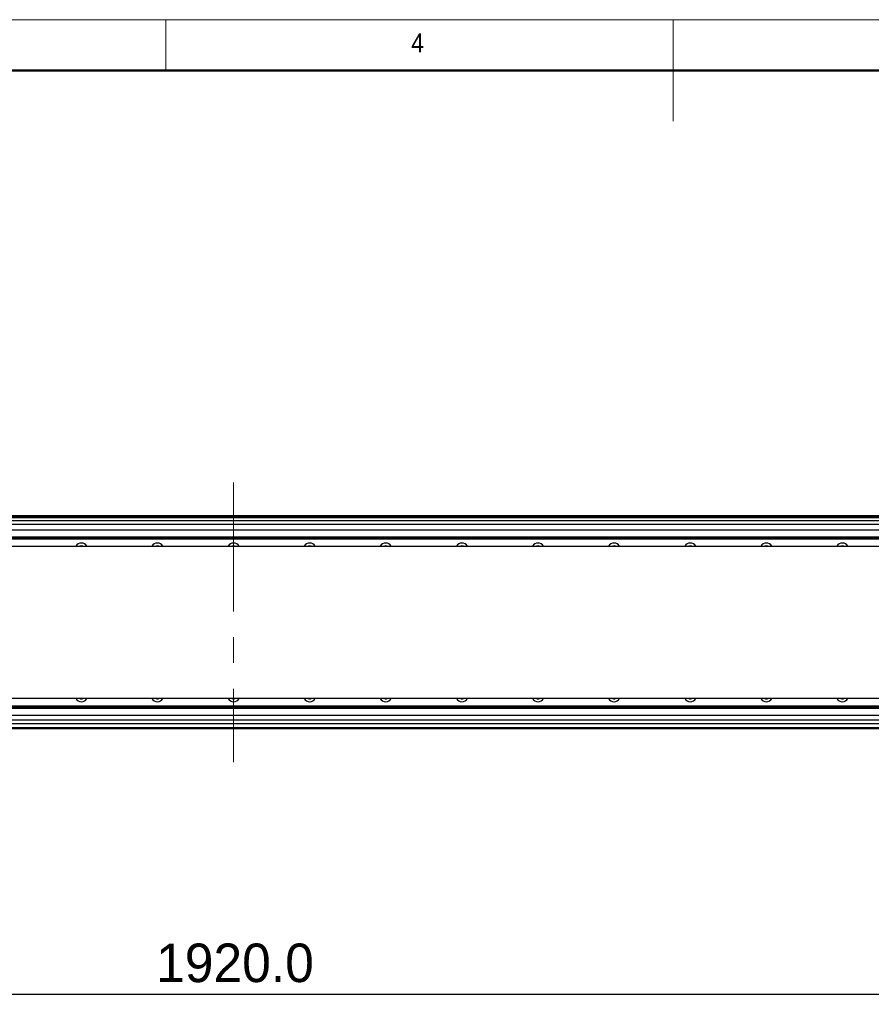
# Model space of a CAD drawing. Header units: millimetres. Extents: x 40 to 3320, y 40 to 2336.
# Tile 9 of 13: x 1165 to 1836, y 1560 to 2336. Entities that reach past the tile are written whole.
import ezdxf

# ---------------------------------------------------------------- set-up
doc = ezdxf.new("R2010")
doc.units = ezdxf.units.MM
doc.header["$LTSCALE"] = 8
doc.linetypes.add('CENTERX2', pattern=[20.32, 12.7, -2.54, 2.54, -2.54])
doc.layers.add('DIMNS', color=7, linetype='Continuous')
doc.styles.add('SLDTEXTSTYLE0', font='Gothic.ttf', dxfattribs={"width": 0.913})
doc.styles.add('SLDTEXTSTYLE7', font='txt')
doc.dimstyles.new('SLDDIMSTYLE0', dxfattribs={"dimtxt": 30.4, "dimasz": 16, "dimexe": 0, "dimexo": 0.0625, "dimgap": 7.6, "dimtad": 2, "dimdec": 1, "dimrnd": 1e-09, "dimzin": 4, "dimdsep": 46, "dimtxsty": 'SLDTEXTSTYLE7', "dimsah": 1, "dimcen": 0.09, "dimadec": 0, "dimazin": 1, "dimtfac": 1, "dimtdec": 1, "dimtmove": 0, "dimatfit": 0, "dimfxl": 0, "dimfrac": 2, "dimtolj": 1, "dimtzin": 12, "dimarcsym": 0})
doc.dimstyles.new('SLDDIMSTYLE3', dxfattribs={"dimtxt": 30.4, "dimasz": 16, "dimexe": 0, "dimexo": 0.0625, "dimgap": 7.6, "dimtad": 2, "dimdec": 1, "dimrnd": 1e-09, "dimzin": 4, "dimdsep": 46, "dimtxsty": 'SLDTEXTSTYLE7', "dimsah": 1, "dimcen": 0.09, "dimadec": 0, "dimazin": 1, "dimtfac": 1, "dimtdec": 1, "dimtofl": 0, "dimtmove": 0, "dimatfit": 3, "dimfxl": 0, "dimfrac": 2, "dimtolj": 1, "dimtzin": 12, "dimarcsym": 0})

# ---------------------------------------------------------------- blocks, each defined once
blk = doc.blocks.new('_D_3')
at = {"layer": 'DIMNS'}
for p, q in [((2523.32, 1934.01), (2523.32, 1966.01)), ((465.98, 1934.01), (2531.32, 1934.01)), ((2523.32, 1788.01), (2523.32, 1934.01)), ((465.98, 1788.01), (2531.32, 1788.01)), ((2523.32, 1788.01), (2523.32, 1756.01))]:
    blk.add_line(p, q, dxfattribs=at)
for points in [[(2523.32, 1934.01), (2525.72, 1950.01), (2520.92, 1950.01)], [(2523.32, 1788.01), (2520.92, 1772.01), (2525.72, 1772.01)]]:
    blk.add_solid(points, dxfattribs=at)
at = {"layer": 'DIMNS', "insert": (2483.44, 1836.79), "char_height": 30.4, "attachment_point": 1, "rotation": 90, "style": 'SLDTEXTSTYLE7'}
blk.add_mtext('146.0', dxfattribs=at)
blk = doc.blocks.new('_D_10')
at = {"layer": 'DIMNS'}
for p, q in [((373.32, 1719.85), (373.32, 1560)), ((2293.32, 1719.85), (2293.32, 1560)), ((373.32, 1568), (2293.32, 1568))]:
    blk.add_line(p, q, dxfattribs=at)
for points in [[(373.32, 1568), (389.32, 1565.6), (389.32, 1570.4)], [(2293.32, 1568), (2277.32, 1570.4), (2277.32, 1565.6)]]:
    blk.add_solid(points, dxfattribs=at)
at = {"layer": 'DIMNS', "insert": (1272.25, 1607.89), "char_height": 30.4, "attachment_point": 1, "style": 'SLDTEXTSTYLE7'}
blk.add_mtext('1920.0', dxfattribs=at)

msp = doc.modelspace()

# ---------------------------------------------------------------- linework, layer by layer
at = {"color": 7, "linetype": 'Continuous', "lineweight": 18}
for p, q in [((3320, 2336), (40, 2336)), ((1280, 2296), (1280, 2336)), ((1680, 2336), (1680, 2256)), ((80, 2296), (3280, 2296))]:
    msp.add_line(p, q, dxfattribs=at)
at = {"color": 7, "linetype": 'Continuous', "lineweight": 50}
msp.add_line((3280, 2296), (80, 2296), dxfattribs=at)
at = {"color": 7, "linetype": 'Continuous', "lineweight": 25}
for p, q in [((2223.32, 1945.01), (443.32, 1945.01)), ((443.32, 1944.81), (2223.32, 1944.81)), ((443.32, 1944.61), (2223.32, 1944.61)), ((2223.32, 1944.51), (443.32, 1944.51)), ((2223.32, 1943.51), (443.32, 1943.51)), ((2198.32, 1941.02), (468.32, 1941.02)), ((475.12, 1926.81), (2198.32, 1926.81)), ((475.15, 1927.12), (2198.32, 1927.12)), ((475.27, 1928.2), (2198.32, 1928.2)), ((475.3, 1928.51), (2198.32, 1928.51)), ((256.32, 1921.01), (2410.32, 1921.01)), ((2410.32, 1801.01), (256.32, 1801.01)), ((468.32, 1795.21), (2191.53, 1795.21)), ((468.32, 1794.9), (2191.49, 1794.9)), ((468.32, 1793.82), (2191.38, 1793.82)), ((468.32, 1793.51), (2191.35, 1793.51)), ((2198.32, 1781.01), (468.32, 1781.01)), ((2196.32, 1777.01), (475.32, 1777.01))]:
    msp.add_line(p, q, dxfattribs=at)
at = {"color": 8, "linetype": 'Continuous', "lineweight": 25}
for p, q in [((2198.32, 1938.02), (468.32, 1938.02)), ((2198.32, 1784.01), (468.32, 1784.01)), ((2196.32, 1778.01), (475.32, 1778.01))]:
    msp.add_line(p, q, dxfattribs=at)
at = {"color": 7, "linetype": 'Continuous', "lineweight": 25, "flags": 128}
for points in [[(1213.32, 1921.26), (1212.33, 1921.07), (1212.18, 1921.01)], [(1214.47, 1921.01), (1214.32, 1921.07), (1213.32, 1921.26)], [(1273.32, 1921.26), (1272.33, 1921.07), (1272.18, 1921.01)], [(1274.47, 1921.01), (1274.32, 1921.07), (1273.32, 1921.26)], [(1333.32, 1921.26), (1332.33, 1921.07), (1332.18, 1921.01)], [(1334.47, 1921.01), (1334.32, 1921.07), (1333.32, 1921.26)], [(1393.32, 1921.26), (1392.33, 1921.07), (1392.18, 1921.01)], [(1394.47, 1921.01), (1394.32, 1921.07), (1393.32, 1921.26)], [(1453.32, 1921.26), (1452.33, 1921.07), (1452.18, 1921.01)], [(1454.47, 1921.01), (1454.32, 1921.07), (1453.32, 1921.26)], [(1513.32, 1921.26), (1512.33, 1921.07), (1512.18, 1921.01)], [(1514.47, 1921.01), (1514.32, 1921.07), (1513.32, 1921.26)], [(1573.32, 1921.26), (1572.33, 1921.07), (1572.18, 1921.01)], [(1574.47, 1921.01), (1574.32, 1921.07), (1573.32, 1921.26)], [(1633.32, 1921.26), (1632.33, 1921.07), (1632.18, 1921.01)], [(1634.47, 1921.01), (1634.32, 1921.07), (1633.32, 1921.26)], [(1693.32, 1921.26), (1692.33, 1921.07), (1692.18, 1921.01)], [(1694.47, 1921.01), (1694.32, 1921.07), (1693.32, 1921.26)], [(1753.32, 1921.26), (1752.33, 1921.07), (1752.18, 1921.01)], [(1754.47, 1921.01), (1754.32, 1921.07), (1753.32, 1921.26)], [(1813.32, 1921.26), (1812.33, 1921.07), (1812.18, 1921.01)], [(1814.47, 1921.01), (1814.32, 1921.07), (1813.32, 1921.26)]]:
    msp.add_lwpolyline(points, dxfattribs=at)
at = {"color": 7, "linetype": 'Continuous', "lineweight": 25}
for centre, radius, start, end in [((1213.32, 1918.51), 5, 90, 149.99999), ((1213.32, 1918.51), 5, 30.00001, 90), ((1273.32, 1918.51), 5, 90, 149.99999), ((1273.32, 1918.51), 5, 30.00001, 90), ((1333.32, 1918.51), 5, 90, 149.99999), ((1333.32, 1918.51), 5, 30.00001, 90), ((1393.32, 1918.51), 5, 90, 149.99999), ((1393.32, 1918.51), 5, 30.00001, 90), ((1453.32, 1918.51), 5, 90, 149.99999), ((1453.32, 1918.51), 5, 30.00001, 90), ((1513.32, 1918.51), 5, 90, 149.99999), ((1513.32, 1918.51), 5, 30.00001, 90), ((1573.32, 1918.51), 5, 90, 149.99999), ((1573.32, 1918.51), 5, 30.00001, 90), ((1633.32, 1918.51), 5, 90, 149.99999), ((1633.32, 1918.51), 5, 30.00001, 90), ((1693.32, 1918.51), 5, 90, 149.99999), ((1693.32, 1918.51), 5, 30.00001, 90), ((1753.32, 1918.51), 5, 90, 149.99999), ((1753.32, 1918.51), 5, 30.00001, 90), ((1813.32, 1918.51), 5, 90, 149.99999), ((1813.32, 1918.51), 5, 30.00001, 90), ((1213.32, 1803.51), 5, 210.00001, 329.99999), ((1213.32, 1803.51), 2.75, 245.38006, 294.61994), ((1273.32, 1803.51), 5, 210.00001, 329.99999), ((1273.32, 1803.51), 2.75, 245.38006, 294.61994), ((1333.32, 1803.51), 5, 210.00001, 329.99999), ((1333.32, 1803.51), 2.75, 245.38006, 294.61994), ((1393.32, 1803.51), 5, 210.00001, 329.99999), ((1393.32, 1803.51), 2.75, 245.38006, 294.61994), ((1453.32, 1803.51), 5, 210.00001, 329.99999), ((1453.32, 1803.51), 2.75, 245.38006, 294.61994), ((1513.32, 1803.51), 5, 210.00001, 329.99999), ((1513.32, 1803.51), 2.75, 245.38006, 294.61994), ((1573.32, 1803.51), 5, 210.00001, 329.99999), ((1573.32, 1803.51), 2.75, 245.38006, 294.61994), ((1633.32, 1803.51), 5, 210.00001, 329.99999), ((1633.32, 1803.51), 2.75, 245.38006, 294.61994), ((1693.32, 1803.51), 5, 210.00001, 329.99999), ((1693.32, 1803.51), 2.75, 245.38006, 294.61994), ((1753.32, 1803.51), 5, 210.00001, 329.99999), ((1753.32, 1803.51), 2.75, 245.38006, 294.61994), ((1813.32, 1803.51), 5, 210.00001, 329.99999), ((1813.32, 1803.51), 2.75, 245.38006, 294.61994)]:
    msp.add_arc(centre, radius, start, end, dxfattribs=at)
at = {"layer": 'DIMNS', "linetype": 'CENTERX2', "lineweight": 18}
msp.add_line((1333.32, 1971.31), (1333.32, 1750.71), dxfattribs=at)

# ---------------------------------------------------------------- texts
at = {"color": 7, "linetype": 'Continuous', "lineweight": 0, "insert": (1473.33, 2325.17), "char_height": 14.82, "attachment_point": 1, "style": 'SLDTEXTSTYLE0'}
msp.add_mtext('4', dxfattribs=at)

# ---------------------------------------------------------------- dimensions: what is measured, and where the dimension line sits
at = {"layer": 'DIMNS'}
dim = msp.add_linear_dim(base=(2523.32, 1934.01), p1=(455.82, 1788.01), p2=(455.82, 1934.01), angle=90, dimstyle='SLDDIMSTYLE0', dxfattribs=at)
dim.commit()
dim.dimension.update_dxf_attribs({"geometry": '_D_3', "text_midpoint": (2523.32, 1885.22), "dimtype": 160})
dim = msp.add_linear_dim(base=(2293.32, 1568), p1=(373.32, 1730.01), p2=(2293.32, 1730.01), dimstyle='SLDDIMSTYLE3', dxfattribs=at)
dim.commit()
dim.dimension.update_dxf_attribs({"geometry": '_D_10', "text_midpoint": (1331.65, 1568), "dimtype": 160})

doc.saveas('drawing.dxf')
